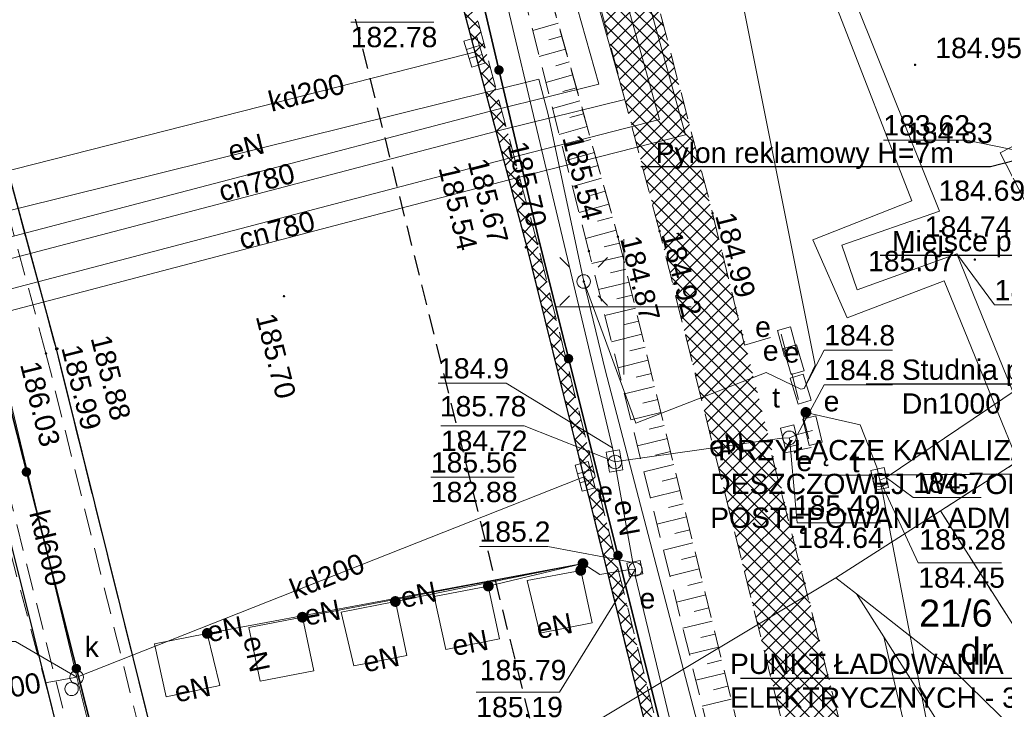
# Model space of a CAD drawing. Extents: x 8014 to 6635291, y -5609 to 5765892.
# Tile 14 of 158: x 6601078 to 6601114, y 5731785 to 5731811. Entities that reach past the tile are written whole.
import ezdxf
from ezdxf import colors
from ezdxf.entities.mleader import LeaderData, LeaderLine
from ezdxf.enums import TextEntityAlignment as Align
from ezdxf.math import Vec2, Vec3

# ---------------------------------------------------------------- set-up
doc = ezdxf.new("R2010")
doc.units = 0
for name, pattern in [('DASHED', [0.75, 0.5, -0.25]), ('PRZER1-1', [1, 0.5, -0.5]), ('PRZER2-1', [1.5, 1, -0.5]), ('PRZER3-1', [2, 1.5, -0.5])]:
    doc.linetypes.add(name, pattern=pattern)
doc.layers.get('0').update_dxf_attribs({"linetype": 'CONTINUOUS'})
doc.layers.add('A-SZRAF- DROGI', color=130, linetype='CONTINUOUS')
doc.layers.add('a_zieleń', color=80, linetype='CONTINUOUS')
for name, color, linetype, lineweight in [('a_krawężnik', 7, 'CONTINUOUS', 30), ('GESDZI', 7, 'CONTINUOUS', 18), ('GESDZI_O', 7, 'CONTINUOUS', 18), ('GSLKOG', 7, 'CONTINUOUS', 35), ('GSLKRW', 7, 'CONTINUOUS', 25), ('GSPWPS', 7, 'CONTINUOUS', 13), ('GSPWPS_O', 7, 'CONTINUOUS', 13), ('GSSINN', 7, 'CONTINUOUS', 18), ('GSSKOA', 7, 'CONTINUOUS', 18), ('GSSKOD', 7, 'CONTINUOUS', 18), ('GSSZSN', 7, 'CONTINUOUS', 18), ('GUPELA', 7, 'CONTINUOUS', 18), ('GUPIKP', 7, 'CONTINUOUS', 18), ('GUPIWZ', 7, 'CONTINUOUS', 18), ('GUPIWZ_O', 7, 'CONTINUOUS', 18), ('GUPPRZ_O', 7, 'CONTINUOUS', 18), ('GUSIKP', 7, 'CONTINUOUS', 18), ('IS_PZT_opisy', 7, 'CONTINUOUS', 0), ('OPIS', 7, 'CONTINUOUS', 0), ('Ramka sekcyjna', 7, 'CONTINUOUS', 18)]:
    doc.layers.add(name, color=color, linetype=linetype, lineweight=lineweight)
for name, color, linetype, lineweight, true_color in [('GESUZY', 7, 'CONTINUOUS', 18, 0x008000), ('GESUZY_O', 7, 'CONTINUOUS', 18, 0x008000), ('GOSRBG', 4, 'CONTINUOUS', 35, 0x00ffff), ('GULCPR', 7, 'CONTINUOUS', 18, 0xd200d2), ('GULCPR_O', 7, 'CONTINUOUS', 18, 0xd200d2), ('GULEPR', 1, 'CONTINUOUS', 18, 0xff0000), ('GULEPR_O', 1, 'CONTINUOUS', 18, 0xff0000), ('GULKPR', 7, 'CONTINUOUS', 18, 0x803300), ('GULKPR_O', 7, 'CONTINUOUS', 18, 0x803300), ('GULTPR', 7, 'CONTINUOUS', 18, 0xff9100), ('GUPESE', 1, 'CONTINUOUS', 18, 0xff0000), ('GUPESE_O', 1, 'CONTINUOUS', 18, 0xff0000), ('GUPEUT', 1, 'CONTINUOUS', 18, 0xff0000), ('GUPKKS', 7, 'CONTINUOUS', 18, 0x803300), ('GUPKSD', 7, 'CONTINUOUS', 18, 0x803300), ('GUPTUT', 7, 'CONTINUOUS', 18, 0xff9100), ('GUPTUT_O', 7, 'CONTINUOUS', 18, 0xff9100), ('SUKP_O', 7, 'CONTINUOUS', 18, 0x803300)]:
    doc.layers.add(name, color=color, linetype=linetype, lineweight=lineweight, true_color=true_color)
doc.styles.add('Arial', font='arial.ttf')

# ---------------------------------------------------------------- blocks, each defined once
blk = doc.blocks.new('D_GUPKSD1_1')
at = {"color": 0}
blk.add_lwpolyline([(0, 0.25), (0.064705, 0.241481), (0.125, 0.216506), (0.176777, 0.176777), (0.216506, 0.125), (0.241481, 0.064705), (0.25, 0), (0.241481, -0.064705), (0.216506, -0.125), (0.176777, -0.176777), (0.125, -0.216506), (0.064705, -0.241481), (0, -0.25), (-0.064705, -0.241481), (-0.125, -0.216506), (-0.176777, -0.176777), (-0.216506, -0.125), (-0.241481, -0.064705), (-0.25, 0), (-0.241481, 0.064705), (-0.216506, 0.125), (-0.176777, 0.176777), (-0.125, 0.216506), (-0.064705, 0.241481)], close=True, dxfattribs=at)
blk = doc.blocks.new('D_GUPIWZ1_1')
at = {"color": 0}
blk.add_lwpolyline([(0, 0.25), (0.064705, 0.241481), (0.125, 0.216506), (0.176777, 0.176777), (0.216506, 0.125), (0.241481, 0.064705), (0.25, 0), (0.241481, -0.064705), (0.216506, -0.125), (0.176777, -0.176777), (0.125, -0.216506), (0.064705, -0.241481), (0, -0.25), (-0.064705, -0.241481), (-0.125, -0.216506), (-0.176777, -0.176777), (-0.216506, -0.125), (-0.241481, -0.064705), (-0.25, 0), (-0.241481, 0.064705), (-0.216506, 0.125), (-0.176777, 0.176777), (-0.125, 0.216506), (-0.064705, 0.241481)], close=True, dxfattribs=at)
blk = doc.blocks.new('D_GUPKKS1')
at = {"color": 0}
blk.add_lwpolyline([(0.5, -0.25), (-0.5, -0.25), (-0.5, 0.25), (0.5, 0.25)], close=True, dxfattribs=at)
for points in [[(-0.175, -0.25), (-0.175, 0.25)], [(0.175, -0.25), (0.175, 0.25)]]:
    blk.add_lwpolyline(points, dxfattribs=at)
blk = doc.blocks.new('D_GUPESE1')
at = {"color": 0}
blk.add_lwpolyline([(-0.5, -0.25), (-0.5, 0.25), (0.5, 0.25), (0.5, -0.25)], close=True, dxfattribs=at)
blk = doc.blocks.new('D_GUPIWZ1_3')
at = {"color": 0}
blk.add_lwpolyline([(0.375, -0.25), (-0.375, -0.25), (-0.375, 0.25), (0.375, 0.25)], close=True, dxfattribs=at)
blk = doc.blocks.new('D_GUPIWZ1_2')
at = {"color": 0}
blk.add_lwpolyline([(-0.25, -0.25), (0.25, -0.25), (0.25, 0.25), (-0.25, 0.25)], close=True, dxfattribs=at)
blk = doc.blocks.new('D_GUPEUT1')
blk.add_hatch(color=0).paths.add_polyline_path([(-0.2, 0), (-0.193185, -0.051764), (-0.173205, -0.1), (-0.141421, -0.141421), (-0.1, -0.173205), (-0.051764, -0.193185), (0, -0.2), (0.051764, -0.193185), (0.1, -0.173205), (0.141421, -0.141421), (0.173205, -0.1), (0.193185, -0.051764), (0.2, 0), (0.193185, 0.051764), (0.173205, 0.1), (0.141421, 0.141421), (0.1, 0.173205), (0.051764, 0.193185), (0, 0.2), (-0.051764, 0.193185), (-0.1, 0.173205), (-0.141421, 0.141421), (-0.173205, 0.1), (-0.193185, 0.051764)])
blk = doc.blocks.new('D_GUPIKP1_1')
at = {"color": 0}
blk.add_lwpolyline([(0, 0.25), (0.064705, 0.241481), (0.125, 0.216506), (0.176777, 0.176777), (0.216506, 0.125), (0.241481, 0.064705), (0.25, 0), (0.241481, -0.064705), (0.216506, -0.125), (0.176777, -0.176777), (0.125, -0.216506), (0.064705, -0.241481), (0, -0.25), (-0.064705, -0.241481), (-0.125, -0.216506), (-0.176777, -0.176777), (-0.216506, -0.125), (-0.241481, -0.064705), (-0.25, 0), (-0.241481, 0.064705), (-0.216506, 0.125), (-0.176777, 0.176777), (-0.125, 0.216506), (-0.064705, 0.241481)], close=True, dxfattribs=at)
blk = doc.blocks.new('D_GSPWPS1')
blk.add_hatch(color=0).paths.add_polyline_path([(-0.045, 0), (-0.043467, -0.011647), (-0.038971, -0.0225), (-0.03182, -0.03182), (-0.0225, -0.038971), (-0.011647, -0.043467), (0, -0.045), (0.011647, -0.043467), (0.0225, -0.038971), (0.03182, -0.03182), (0.038971, -0.0225), (0.043467, -0.011647), (0.045, 0), (0.043467, 0.011647), (0.038971, 0.0225), (0.03182, 0.03182), (0.0225, 0.038971), (0.011647, 0.043467), (0, 0.045), (-0.011647, 0.043467), (-0.0225, 0.038971), (-0.03182, 0.03182), (-0.038971, 0.0225), (-0.043467, 0.011647)])
blk = doc.blocks.new('D_GUPTUT1')
blk.add_hatch(color=0).paths.add_polyline_path([(-0.2, 0), (-0.193185, -0.051764), (-0.173205, -0.1), (-0.141421, -0.141421), (-0.1, -0.173205), (-0.051764, -0.193185), (0, -0.2), (0.051764, -0.193185), (0.1, -0.173205), (0.141421, -0.141421), (0.173205, -0.1), (0.193185, -0.051764), (0.2, 0), (0.193185, 0.051764), (0.173205, 0.1), (0.141421, 0.141421), (0.1, 0.173205), (0.051764, 0.193185), (0, 0.2), (-0.051764, 0.193185), (-0.1, 0.173205), (-0.141421, 0.141421), (-0.173205, 0.1), (-0.193185, 0.051764)])
blk = doc.blocks.new('D_KOLO')
blk.add_hatch(color=0).paths.add_polyline_path([(-0.175, 0), (-0.169037, -0.045293), (-0.151554, -0.0875), (-0.123744, -0.123744), (-0.0875, -0.151554), (-0.045293, -0.169037), (0, -0.175), (0.045293, -0.169037), (0.0875, -0.151554), (0.123744, -0.123744), (0.151554, -0.0875), (0.169037, -0.045293), (0.175, 0), (0.169037, 0.045293), (0.151554, 0.0875), (0.123744, 0.123744), (0.0875, 0.151554), (0.045293, 0.169037), (0, 0.175), (-0.045293, 0.169037), (-0.0875, 0.151554), (-0.123744, 0.123744), (-0.151554, 0.0875), (-0.169037, 0.045293)])
blk = doc.blocks.new('D_GUPELA2')
blk.add_hatch(color=0).paths.add_polyline_path([(-0.001087, 0.044987), (0.011881, 0.043403), (0.021281, 0.03965), (0.030065, 0.033482), (0.038133, 0.023893), (0.043117, 0.012881), (0.044986, 0.001113), (0.044323, -0.007777), (0.040557, -0.019497), (0.033417, -0.030138), (0.024849, -0.037517), (0.013788, -0.042836), (0.002013, -0.044955), (-0.00982, -0.043916), (-0.020466, -0.040077), (-0.029541, -0.033946), (-0.036867, -0.025804), (-0.04187, -0.01649), (-0.04461, -0.005909), (-0.044532, 0.006476), (-0.041285, 0.017903), (-0.034764, 0.028574), (-0.024479, 0.03776), (-0.013449, 0.042943)])
at = {"color": 0}
for points in [[(-0.883883, 0.883883), (-0.53033, 0.53033)], [(0.883883, 0.883883), (0.53033, 0.53033)], [(-0.883883, -0.883883), (-0.53033, -0.53033)], [(0.883883, -0.883883), (0.53033, -0.53033)]]:
    blk.add_lwpolyline(points, dxfattribs=at)
blk = doc.blocks.new('D_GUPELA1')
at = {"color": 0}
blk.add_lwpolyline([(0, 0.25), (0.064705, 0.241481), (0.125, 0.216506), (0.176777, 0.176777), (0.216506, 0.125), (0.241481, 0.064705), (0.25, 0), (0.241481, -0.064705), (0.216506, -0.125), (0.176777, -0.176777), (0.125, -0.216506), (0.064705, -0.241481), (0, -0.25), (-0.064705, -0.241481), (-0.125, -0.216506), (-0.176777, -0.176777), (-0.216506, -0.125), (-0.241481, -0.064705), (-0.25, 0), (-0.241481, 0.064705), (-0.216506, 0.125), (-0.176777, 0.176777), (-0.125, 0.216506), (-0.064705, 0.241481)], close=True, dxfattribs=at)
blk = doc.blocks.new('_None')

msp = doc.modelspace()

# ---------------------------------------------------------------- hatches: boundary and pattern name
at = {"layer": 'A-SZRAF- DROGI', "linetype": 'ByBlock', "lineweight": 0}
h = msp.add_hatch(dxfattribs=at)
h.set_pattern_fill('ANSI37', color=253, scale=3, style=0)
h.set_pattern_definition([(45, (3365827.47042, 2822255.7523), (-0.265165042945, 0.265165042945), []), (135, (3365827.47042, 2822255.7523), (-0.265165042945, -0.265165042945), [])])
h.paths.add_polyline_path([(6601164.801, 5731825.446), (6601168.791, 5731826.948), (6601168.821, 5731824.474), (6601166.454, 5731823.503)])
edge = h.paths.add_edge_path()
edge.add_line((6601172.476, 5731825.895), (6601172.411, 5731828.026))
edge.add_line((6601172.411, 5731828.026), (6601173.992, 5731828.189))
edge.add_arc((6601186.035, 5732243.68), 415.666, 268.33976, 269.91165)
edge.add_line((6601185.394, 5731828.015), (6601205.043, 5731828.193))
edge.add_line((6601205.043, 5731828.193), (6601225.232, 5731828.343))
edge.add_line((6601225.232, 5731828.343), (6601245.168, 5731828.586))
edge.add_line((6601245.168, 5731828.586), (6601245.543, 5731828.59))
edge.add_line((6601245.543, 5731828.59), (6601246.884, 5731826.594))
edge.add_line((6601246.884, 5731826.594), (6601221.79, 5731826.309))
edge.add_line((6601221.79, 5731826.309), (6601205.136, 5731826.031))
edge.add_line((6601205.136, 5731826.031), (6601185.273, 5731825.848))
edge.add_line((6601185.273, 5731825.848), (6601173.834, 5731826.053))
edge.add_line((6601173.834, 5731826.053), (6601172.476, 5731825.895))
edge = h.paths.add_edge_path()
edge.add_line((6601111.994, 5731733.86), (6601109.203, 5731750.836))
edge.add_line((6601109.203, 5731750.836), (6601106.88, 5731760.994))
edge.add_line((6601106.88, 5731760.994), (6601102.557, 5731779.174))
edge.add_line((6601102.557, 5731779.174), (6601096.809, 5731802.335))
edge.add_line((6601096.809, 5731802.335), (6601093.394, 5731815.076))
edge.add_arc((6601112.891, 5731821.407), 20.499, 186.6456, 197.9903, ccw=False)
edge.add_arc((6601104.1, 5731821.197), 11.772, 157.0931, 190.5857, ccw=False)
edge.add_line((6601093.257, 5731825.779), (6601095.519, 5731824.743))
edge.add_line((6601095.519, 5731824.743), (6601101.325, 5731802.801))
edge.add_line((6601101.325, 5731802.801), (6601106.886, 5731780.522))
edge.add_line((6601106.886, 5731780.522), (6601111.376, 5731762.136))
edge.add_line((6601111.376, 5731762.136), (6601116.585, 5731733.745))
edge.add_line((6601116.585, 5731733.745), (6601117.929, 5731724.497))
edge.add_line((6601117.929, 5731724.497), (6601120.175, 5731712.999))
edge.add_line((6601120.175, 5731712.999), (6601122.074, 5731714.127))
edge.add_line((6601122.074, 5731714.127), (6601119.954, 5731724.963))
edge.add_line((6601119.954, 5731724.963), (6601118.634, 5731734.045))
edge.add_line((6601118.634, 5731734.045), (6601113.329, 5731762.836))
edge.add_line((6601113.329, 5731762.836), (6601108.915, 5731781.012))
edge.add_line((6601108.915, 5731781.012), (6601103.286, 5731803.464))
edge.add_line((6601103.286, 5731803.464), (6601098.333, 5731822.44))
edge.add_line((6601098.333, 5731822.44), (6601100.26, 5731826.8))
edge.add_line((6601100.26, 5731826.8), (6601104.18, 5731826.61))
edge.add_line((6601104.18, 5731826.61), (6601124.59, 5731825.705))
edge.add_arc((6601125.61, 5731847.683), 22.002, 254.8648, 267.342, ccw=False)
edge.add_line((6601119.866, 5731826.445), (6601114.202, 5731827.977))
edge.add_arc((6601110.334, 5731814.504), 14.017, 73.981, 84.7293)
edge.add_line((6601111.621, 5731828.462), (6601104.31, 5731828.801))
edge.add_line((6601104.31, 5731828.801), (6601098.736, 5731829.044))
edge.add_arc((6601099.468, 5731836.321), 7.313, 237.4214, 264.2566, ccw=False)
edge.add_line((6601095.53, 5731830.158), (6601092.874, 5731826.011))
edge.add_arc((6601101.918, 5731821.944), 9.917, 155.786, 175.0174)
edge.add_arc((6601112.86, 5731821.402), 20.868, 176.144, 198.0523)
edge.add_line((6601093.019, 5731814.935), (6601096.416, 5731802.213))
edge.add_line((6601096.416, 5731802.213), (6601102.139, 5731779.125))
edge.add_line((6601102.139, 5731779.125), (6601106.492, 5731760.912))
edge.add_line((6601106.492, 5731760.912), (6601108.825, 5731750.719))
edge.add_line((6601108.825, 5731750.719), (6601111.607, 5731733.785))
edge.add_line((6601111.607, 5731733.785), (6601115.11, 5731713.014))
edge.add_line((6601115.11, 5731713.014), (6601115.783, 5731710.389))
edge.add_line((6601115.783, 5731710.389), (6601116.123, 5731710.591))
edge.add_line((6601116.123, 5731710.591), (6601115.488, 5731713.094))
edge.add_line((6601115.488, 5731713.094), (6601113.741, 5731723.477))
edge.add_line((6601113.741, 5731723.477), (6601111.994, 5731733.86))
at = {"layer": 'a_zieleń', "transparency": 33554687}
h = msp.add_hatch(dxfattribs=at)
h.set_pattern_fill('ANSI31', color=256, scale=2, angle=0.5416)
h.set_pattern_definition([(45.54155787, (6600987.53512, 5732094.77134), (-0.1784396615, 0.175097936), [])])
edge = h.paths.add_edge_path()
edge.add_line((6601184.523, 5731785.715), (6601184.767, 5731785.473))
edge.add_line((6601184.767, 5731785.473), (6601208.79, 5731802.27))
edge.add_line((6601208.79, 5731802.27), (6601211.05, 5731814.48))
edge.add_line((6601211.05, 5731814.48), (6601142.151, 5731813.823))
edge.add_arc((6601143.698, 5731819.102), 5.501, 253.6603, 270.5475)
edge.add_line((6601143.751, 5731813.601), (6601191.034, 5731814.053))
edge.add_arc((6601191.122, 5731812.113), 1.942, 359.8374, 92.594, ccw=False)
edge.add_line((6601193.063, 5731812.108), (6601193.074, 5731811.004))
edge.add_line((6601193.074, 5731811.004), (6601197.383, 5731811.045))
edge.add_line((6601197.383, 5731811.045), (6601197.425, 5731806.621))
edge.add_line((6601197.425, 5731806.621), (6601199.732, 5731806.642))
edge.add_line((6601199.732, 5731806.642), (6601199.803, 5731799.171))
edge.add_line((6601199.803, 5731799.171), (6601197.516, 5731797.165))
edge.add_line((6601197.516, 5731797.165), (6601194.216, 5731797.133))
edge.add_line((6601194.216, 5731797.133), (6601194.251, 5731793.47))
edge.add_arc((6601191.538, 5731793.658), 2.72, 281.0894, 356.0358, ccw=False)
edge.add_line((6601192.061, 5731790.989), (6601185.152, 5731786.156))
edge.add_arc((71774552.687, -87417922.681), 113685689.918, 124.97904394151, 124.97904432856)
h.paths.add_polyline_path([(6601204.906, 5731809.178), (6601202.577, 5731808.579), (6601203.741, 5731808.879)], flags=16)

# ---------------------------------------------------------------- linework, layer by layer
at = {"layer": 'a_krawężnik', "color": 0, "linetype": 'DASHED', "ltscale": 1.5}
msp.add_lwpolyline([(6601112.584, 5731720.399), (6601086.501, 5731824.98)], dxfattribs=at)
at = {"layer": 'GESDZI', "color": 8, "linetype": 'Continuous', "lineweight": 18, "elevation": 10.22}
msp.add_lwpolyline([(6601064.927, 5731837.3), (6601101.48, 5731835.75), (6601104.43, 5731835.62), (6601108.55, 5731829.74), (6601113, 5731823.37), (6601115.84, 5731819.32), (6601119.83, 5731813.61), (6601127.53, 5731802.6), (6601111.72, 5731792.46), (6601107.85, 5731789.98), (6601099.14, 5731784.77), (6601088.45, 5731778.16), (6601081.813, 5731774.049)], dxfattribs=at)
for points in [[(6601140.46, 5731754.47), (6601135.59, 5731757.91), (6601122.2, 5731776.01), (6601111.72, 5731792.46), (6601127.53, 5731802.6), (6601154.4, 5731764.22)], [(6601107.85, 5731789.98), (6601111.72, 5731792.46), (6601122.2, 5731776.01), (6601120.06, 5731778.9), (6601112.21, 5731786.56), (6601108.61, 5731789.39)], [(6601113.06, 5731773), (6601108.78, 5731777.49), (6601099.14, 5731784.77), (6601107.85, 5731789.98), (6601108.61, 5731789.39), (6601109.62, 5731787.8)], [(6601120.06, 5731778.9), (6601122.2, 5731776.01), (6601137.31, 5731752.26), (6601133.79, 5731749.79), (6601109.62, 5731787.8), (6601108.61, 5731789.39), (6601112.21, 5731786.56)], [(6601132.58, 5731748.95), (6601116.48, 5731769.41), (6601113.06, 5731773), (6601109.62, 5731787.8), (6601133.79, 5731749.79)]]:
    msp.add_lwpolyline(points, close=True, dxfattribs=at)
at = {"layer": 'GESUZY', "color": 8, "linetype": 'PRZER1-1', "lineweight": 18, "elevation": 10.08}
for points in [[(6601127.53, 5731802.6), (6601111.72, 5731792.46), (6601122.2, 5731776.01), (6601137.31, 5731752.26), (6601140.46, 5731754.47), (6601154.4, 5731764.22), (6601208.79, 5731802.27), (6601211.05, 5731814.48), (6601119.83, 5731813.61)], [(6601154.4, 5731764.22), (6601140.46, 5731754.47), (6601137.31, 5731752.26), (6601122.2, 5731776.01), (6601111.72, 5731792.46), (6601127.53, 5731802.6)]]:
    msp.add_lwpolyline(points, close=True, dxfattribs=at)
at = {"layer": 'GOSRBG', "color": 8, "linetype": 'PRZER2-1', "lineweight": 18, "elevation": 10.04}
msp.add_lwpolyline([(6601299.084, 5731734.247), (6601325.67, 5731736.853), (6601330.011, 5731849.566), (6601060.655, 5731853.302), (6601096.398, 5731719.42), (6601107.997, 5731690.995)], close=True, dxfattribs=at)
at = {"layer": 'GSLKOG', "color": 8, "linetype": 'Continuous', "lineweight": 35, "elevation": 10.18}
for points in [[(6601070.991, 5731820.276), (6601076.855, 5731798.011), (6601082.638, 5731775.249), (6601087.186, 5731756.972), (6601094.599, 5731729.227), (6601103.004, 5731705.233), (6601108.723, 5731691.159)], [(6601093.89, 5731815.126), (6601096.878, 5731802.386), (6601102.695, 5731779.243), (6601106.993, 5731761.035), (6601109.26, 5731750.894), (6601112.087, 5731733.879), (6601114.981, 5731719.163), (6601117.632, 5731710.491), (6601122.623, 5731696.121), (6601123.256, 5731694.449)]]:
    msp.add_lwpolyline(points, dxfattribs=at)
at = {"layer": 'GSLKRW', "color": 8, "linetype": 'Continuous', "lineweight": 25, "elevation": 10.18}
for points in [[(6601078.991, 5731784.621), (6601075.721, 5731797.681), (6601068.865, 5731822.676), (6601068.666, 5731823.43), (6601066.819, 5731830.186, -0.094262), (6601066.573, 5731832.979), (6601066.795, 5731835.349, -0.220759), (6601067.476, 5731836.097, -0.495048), (6601068.611, 5731835.494), (6601069.708, 5731832.019), (6601070.002, 5731831.054), (6601071.971, 5731824.327), (6601072.226, 5731823.381), (6601078.996, 5731798.445), (6601084.692, 5731775.585), (6601089.064, 5731757.171), (6601097.767, 5731730.148), (6601105.781, 5731706.258), (6601110.17, 5731692.516), (6601110.512, 5731691.564)], [(6601163.688, 5731830.576), (6601144.991, 5731830.954), (6601138.955, 5731831.329), (6601135.625, 5731831.867), (6601124.29, 5731833.877), (6601114.794, 5731835.466, 0.145569), (6601100.298, 5731834.204, 0.059681), (6601096.742, 5731831.841), (6601095.53, 5731830.158), (6601092.874, 5731826.011, 0.08411), (6601092.039, 5731822.805, 0.095885), (6601093.019, 5731814.935), (6601096.416, 5731802.213), (6601102.139, 5731779.125), (6601106.492, 5731760.912), (6601108.825, 5731750.719), (6601111.607, 5731733.785)]]:
    msp.add_lwpolyline(points, format="xyb", dxfattribs=at)
at = {"layer": 'GSSINN', "color": 8, "linetype": 'PRZER2-1', "lineweight": 18, "elevation": 10.3}
for points in [[(6601078.991, 5731784.621), (6601075.721, 5731797.681), (6601068.865, 5731822.676), (6601068.666, 5731823.43), (6601067.353, 5731828.232), (6601067.498, 5731828.273), (6601070.411, 5731829.096), (6601070.563, 5731829.139), (6601071.971, 5731824.327), (6601072.226, 5731823.381), (6601078.996, 5731798.445), (6601084.692, 5731775.585), (6601089.064, 5731757.171), (6601097.767, 5731730.148), (6601105.781, 5731706.258), (6601110.17, 5731692.516), (6601110.512, 5731691.564)], [(6601109.771, 5731691.397), (6601109.431, 5731692.286), (6601104.218, 5731705.77), (6601105.343, 5731706.143), (6601097.408, 5731729.946), (6601088.67, 5731757.041), (6601084.273, 5731775.549), (6601078.624, 5731798.28), (6601071.582, 5731824.308), (6601069.009, 5731823.509), (6601076.078, 5731797.779), (6601081.806, 5731774.975), (6601086.035, 5731758.238)]]:
    msp.add_lwpolyline(points, dxfattribs=at)
for points in [[(6601092.874, 5731826.011, 0.08411), (6601092.039, 5731822.805, 0.095885), (6601093.019, 5731814.935), (6601096.416, 5731802.213), (6601102.139, 5731779.125), (6601106.492, 5731760.912), (6601108.825, 5731750.719), (6601111.607, 5731733.785), (6601115.11, 5731713.014), (6601116.018, 5731709.472), (6601120.628, 5731695.374), (6601121.147, 5731693.972)], [(6601121.512, 5731694.054), (6601120.965, 5731695.515), (6601116.391, 5731709.532), (6601115.488, 5731713.094), (6601111.994, 5731733.86), (6601109.203, 5731750.836), (6601106.88, 5731760.994), (6601102.557, 5731779.174), (6601096.809, 5731802.335), (6601093.394, 5731815.076, -0.049541), (6601092.529, 5731819.035, -0.147188), (6601093.257, 5731825.779)]]:
    msp.add_lwpolyline(points, format="xyb", dxfattribs=at)
at = {"layer": 'GSSKOA', "color": 8, "linetype": 'PRZER3-1', "lineweight": 18, "elevation": 10.18}
msp.add_lwpolyline([(6601078.991, 5731784.621), (6601075.721, 5731797.681), (6601068.865, 5731822.676), (6601068.666, 5731823.43), (6601066.819, 5731830.186, -0.094262), (6601066.573, 5731832.979), (6601066.795, 5731835.349, -0.220759), (6601067.476, 5731836.097, -0.495048), (6601068.611, 5731835.494), (6601069.708, 5731832.019), (6601070.002, 5731831.054), (6601071.971, 5731824.327), (6601072.226, 5731823.381), (6601078.996, 5731798.445), (6601084.692, 5731775.585), (6601089.064, 5731757.171), (6601097.767, 5731730.148), (6601105.781, 5731706.258), (6601110.17, 5731692.516), (6601110.512, 5731691.564)], format="xyb", dxfattribs=at)
msp.add_lwpolyline([(6601093.019, 5731814.935), (6601096.416, 5731802.213), (6601102.139, 5731779.125), (6601106.492, 5731760.912), (6601108.825, 5731750.719), (6601111.607, 5731733.785), (6601115.11, 5731713.014), (6601116.018, 5731709.472), (6601120.628, 5731695.374), (6601121.147, 5731693.972)], dxfattribs=at)
at = {"layer": 'GSSKOD', "color": 8, "linetype": 'PRZER2-1', "lineweight": 18, "elevation": 10.18}
msp.add_lwpolyline([(6601095.53, 5731830.158, 0.117629), (6601098.736, 5731829.044), (6601104.31, 5731828.801), (6601124.732, 5731827.854, -0.030836), (6601130.648, 5731827.54, -0.042728), (6601137.917, 5731825.976, 0.06379), (6601144.262, 5731824.822), (6601124.59, 5731825.705), (6601104.18, 5731826.61), (6601100.26, 5731826.8), (6601098.333, 5731822.44), (6601103.286, 5731803.464), (6601104.47, 5731798.59), (6601105.83, 5731798.99), (6601106.94, 5731794.8), (6601105.48, 5731794.52), (6601108.915, 5731781.012), (6601113.329, 5731762.836), (6601118.634, 5731734.045), (6601119.954, 5731724.963), (6601122.415, 5731712.383), (6601127.52, 5731695.613), (6601127.584, 5731695.429)], format="xyb", dxfattribs=at)
msp.add_lwpolyline([(6601125.584, 5731694.976), (6601125.542, 5731695.099), (6601120.37, 5731711.998), (6601117.929, 5731724.497), (6601116.585, 5731733.745), (6601111.376, 5731762.136), (6601106.886, 5731780.522), (6601101.325, 5731802.801), (6601095.519, 5731824.743), (6601093.257, 5731825.779)], dxfattribs=at)
at = {"layer": 'GSSZSN', "color": 8, "linetype": 'PRZER2-1', "lineweight": 18, "elevation": 10.06}
for points in [[(6601095.216, 5731818.95), (6601096.439, 5731814.538), (6601099.786, 5731802.596), (6601105.288, 5731780.146), (6601109.709, 5731761.799), (6601115.139, 5731733.574), (6601119.429, 5731711.358), (6601125.048, 5731694.995), (6601125.091, 5731694.864)], [(6601124.346, 5731694.696), (6601124.28, 5731694.895), (6601118.713, 5731710.987), (6601114.221, 5731733.454), (6601108.79, 5731761.541), (6601104.256, 5731779.833), (6601098.711, 5731802.063), (6601095.583, 5731814.334), (6601095.216, 5731818.95), (6601099.786, 5731802.596), (6601105.288, 5731780.146), (6601109.709, 5731761.799), (6601115.139, 5731733.574), (6601119.429, 5731711.358), (6601125.048, 5731694.995), (6601125.091, 5731694.864)]]:
    msp.add_lwpolyline(points, dxfattribs=at)
at = {"layer": 'GSSZSN', "color": 8, "linetype": 'Continuous', "lineweight": 18, "elevation": 10.06}
for points in [[(6601097.58, 5731810.489), (6601096.631, 5731810.223)], [(6601097.714, 5731810.011), (6601097.234, 5731809.877)], [(6601097.848, 5731809.533), (6601096.876, 5731809.261)], [(6601097.981, 5731809.055), (6601097.49, 5731808.918)], [(6601098.115, 5731808.577), (6601097.121, 5731808.3)], [(6601098.248, 5731808.099), (6601097.746, 5731807.959)], [(6601098.382, 5731807.622), (6601097.366, 5731807.338)], [(6601098.515, 5731807.144), (6601098.002, 5731807)], [(6601098.649, 5731806.666), (6601097.612, 5731806.376)], [(6601098.782, 5731806.188), (6601098.258, 5731806.042)], [(6601098.916, 5731805.71), (6601097.857, 5731805.414)], [(6601099.049, 5731805.232), (6601098.514, 5731805.083)], [(6601099.183, 5731804.755), (6601098.102, 5731804.452)], [(6601099.316, 5731804.277), (6601098.77, 5731804.124)], [(6601099.45, 5731803.799), (6601098.347, 5731803.491)], [(6601099.583, 5731803.321), (6601099.027, 5731803.165)], [(6601099.717, 5731802.843), (6601098.592, 5731802.529)], [(6601099.843, 5731802.363), (6601099.274, 5731802.224)], [(6601099.961, 5731801.881), (6601098.826, 5731801.603)], [(6601100.079, 5731801.4), (6601099.512, 5731801.261)], [(6601100.197, 5731800.918), (6601099.066, 5731800.64)], [(6601100.315, 5731800.436), (6601099.751, 5731800.297)], [(6601100.434, 5731799.954), (6601099.306, 5731799.678)], [(6601100.552, 5731799.472), (6601099.989, 5731799.334)], [(6601100.67, 5731798.99), (6601099.546, 5731798.715)], [(6601100.788, 5731798.508), (6601100.227, 5731798.371)], [(6601100.906, 5731798.026), (6601099.786, 5731797.752)], [(6601101.024, 5731797.545), (6601100.465, 5731797.408)], [(6601101.142, 5731797.063), (6601100.026, 5731796.789)], [(6601101.26, 5731796.581), (6601100.703, 5731796.444)], [(6601101.378, 5731796.099), (6601100.267, 5731795.826)], [(6601101.496, 5731795.617), (6601100.942, 5731795.481)], [(6601101.615, 5731795.135), (6601100.507, 5731794.864)], [(6601101.733, 5731794.653), (6601101.18, 5731794.518)], [(6601101.851, 5731794.171), (6601100.747, 5731793.901)], [(6601101.969, 5731793.689), (6601101.418, 5731793.554)], [(6601102.087, 5731793.208), (6601100.987, 5731792.938)], [(6601102.205, 5731792.726), (6601101.656, 5731792.591)], [(6601102.323, 5731792.244), (6601101.227, 5731791.975)], [(6601102.441, 5731791.762), (6601101.894, 5731791.628)], [(6601102.559, 5731791.28), (6601101.467, 5731791.012)], [(6601102.677, 5731790.798), (6601102.132, 5731790.665)], [(6601102.795, 5731790.316), (6601101.708, 5731790.05)], [(6601102.914, 5731789.834), (6601102.371, 5731789.701)], [(6601103.032, 5731789.352), (6601101.948, 5731789.087)], [(6601103.15, 5731788.871), (6601102.609, 5731788.738)], [(6601103.268, 5731788.389), (6601102.188, 5731788.124)], [(6601103.386, 5731787.907), (6601102.847, 5731787.775)], [(6601103.504, 5731787.425), (6601102.428, 5731787.161)], [(6601103.622, 5731786.943), (6601103.085, 5731786.811)], [(6601103.74, 5731786.461), (6601102.668, 5731786.198)], [(6601103.858, 5731785.979), (6601103.323, 5731785.848)], [(6601103.976, 5731785.497), (6601102.908, 5731785.236)]]:
    msp.add_lwpolyline(points, dxfattribs=at)
at = {"layer": 'GULCPR', "color": 8, "linetype": 'Continuous', "lineweight": 18, "elevation": 10.14}
for points in [[(6601108.356, 5731816.392), (6601105.275, 5731817.392), (6601100.656, 5731817.241), (6601096.836, 5731816.177), (6601099.077, 5731808.236), (6601095.303, 5731807.303), (6601074.397, 5731801.83)], [(6601108.115, 5731815.65), (6601105.165, 5731816.608), (6601100.775, 5731816.464), (6601097.799, 5731815.636), (6601100.046, 5731807.672), (6601095.496, 5731806.547), (6601074.598, 5731801.076)], [(6601074.877, 5731800.033), (6601095.757, 5731805.499), (6601101.326, 5731806.925), (6601099.094, 5731814.94), (6601102.325, 5731815.529), (6601105.164, 5731815.53), (6601108.126, 5731816.395)], [(6601075.078, 5731799.279), (6601095.952, 5731804.744), (6601102.291, 5731806.367), (6601100.074, 5731814.326), (6601102.396, 5731814.749), (6601105.276, 5731814.75), (6601108.345, 5731815.647)], [(6601107.91, 5731812.975), (6601107.91, 5731811), (6601110.655, 5731803.92), (6601106.991, 5731802.484), (6601108.27, 5731799.595), (6601111.861, 5731800.962), (6601121.156, 5731778.194), (6601130.433, 5731756.048), (6601137.405, 5731740.721), (6601142.04, 5731730.548), (6601145.64, 5731722.627), (6601127.483, 5731711.881), (6601136.292, 5731697.399)], [(6601137.103, 5731697.583), (6601128.568, 5731711.698), (6601146.681, 5731722.272), (6601142.749, 5731730.871), (6601138.115, 5731741.044), (6601131.153, 5731756.35), (6601121.875, 5731778.495), (6601112.321, 5731801.962), (6601108.636, 5731800.633), (6601108.073, 5731802.286), (6601111.687, 5731803.54), (6601108.69, 5731811), (6601108.69, 5731812.975), (6601107.91, 5731812.975)]]:
    msp.add_lwpolyline(points, dxfattribs=at)
at = {"layer": 'GULEPR', "color": 8, "linetype": 'Continuous', "lineweight": 18, "elevation": 10.14}
for points in [[(6601092.77, 5731823.28), (6601092.91, 5731822.85), (6601099.59, 5731794.79), (6601099.68, 5731794.27)], [(6601106.547, 5731796.961), (6601106.68, 5731796.99), (6601107.08, 5731797.85), (6601103.24, 5731817.08)], [(6601074.14, 5731802.791), (6601096.86, 5731808.42), (6601097.21, 5731807.11), (6601098.52, 5731800.94)], [(6601098.52, 5731800.94), (6601100.45, 5731795.7), (6601105.27, 5731797.57), (6601106.547, 5731796.961)], [(6601098.52, 5731800.94), (6601099.31, 5731797.68), (6601102.72, 5731784.65), (6601105.07, 5731774.12), (6601106.97, 5731767.05), (6601109.43, 5731757.68), (6601112.37, 5731742.44), (6601113.72, 5731732.62), (6601118.91, 5731709.62), (6601123.13, 5731699.01), (6601124.672, 5731694.769)], [(6601106.13, 5731795.16), (6601106.43, 5731795.28), (6601106.984, 5731795.426)], [(6601099.68, 5731794.27), (6601099.91, 5731794.31), (6601105.85, 5731795.15), (6601106.13, 5731795.16)], [(6601099.68, 5731794.27), (6601099.75, 5731793.83), (6601100.34, 5731790.55), (6601100.43, 5731790.3)], [(6601098.49, 5731790.51), (6601084.59, 5731787.93)], [(6601098.49, 5731790.51), (6601088.11, 5731788.53)], [(6601098.49, 5731790.51), (6601091.55, 5731789.11)], [(6601098.49, 5731790.51), (6601094.99, 5731789.68)], [(6601098.49, 5731790.51), (6601098.41, 5731790.26)], [(6601100.43, 5731790.3), (6601100.23, 5731790.29), (6601099.12, 5731790.11), (6601098.49, 5731790.51)], [(6601100.43, 5731790.3), (6601100.42, 5731790.07), (6601108.27, 5731757.5), (6601108.37, 5731757.23)]]:
    msp.add_lwpolyline(points, dxfattribs=at)
for points in [[(6601098.41, 5731790.26), (6601098.83, 5731788.32), (6601096.89, 5731787.94), (6601096.43, 5731789.89)], [(6601094.99, 5731789.68), (6601095.4, 5731787.73), (6601093.42, 5731787.34), (6601092.99, 5731789.3)], [(6601091.55, 5731789.11), (6601091.98, 5731787.12), (6601090.01, 5731786.73), (6601089.54, 5731788.71)], [(6601088.11, 5731788.53), (6601088.53, 5731786.55), (6601086.55, 5731786.16), (6601086.13, 5731788.15)], [(6601084.59, 5731787.93), (6601085.05, 5731786), (6601083.07, 5731785.59), (6601082.64, 5731787.55)]]:
    msp.add_lwpolyline(points, close=True, dxfattribs=at)
at = {"layer": 'GULKPR', "color": 8, "linetype": 'Continuous', "lineweight": 18, "elevation": 10.14}
for points in [[(6601094.47, 5731809.42), (6601094.227, 5731809.358), (6601075.36, 5731804.56)], [(6601075.36, 5731804.56), (6601079.76, 5731786.31), (6601084.31, 5731768.12), (6601088.32, 5731753.2), (6601092.46, 5731740.74), (6601096.97, 5731727.67), (6601099.41, 5731716.512)], [(6601098.576, 5731793.732), (6601098.342, 5731793.64), (6601079.76, 5731786.31)], [(6601078.596, 5731786.1), (6601079.76, 5731786.31)]]:
    msp.add_lwpolyline(points, dxfattribs=at)
at = {"layer": 'GULTPR', "color": 8, "linetype": 'Continuous', "lineweight": 18, "elevation": 10.14}
for points in [[(6601111.15, 5731821.94), (6601111.17, 5731821.47), (6601120.21, 5731800.99), (6601120.35, 5731800.77), (6601119.93, 5731800.58), (6601109.71, 5731793.7), (6601109.48, 5731793.6), (6601109.56, 5731793.21), (6601112.1, 5731780.04), (6601115.511, 5731762.976), (6601118.33, 5731747.41), (6601121.57, 5731731.74), (6601125.41, 5731712.13), (6601127.57, 5731700.87), (6601128.634, 5731695.666)], [(6601109.48, 5731793.6), (6601109.37, 5731794.08), (6601108.75, 5731795.64), (6601106.74, 5731796.1)]]:
    msp.add_lwpolyline(points, dxfattribs=at)
at = {"layer": 'GUPPRZ_O', "color": 8, "linetype": 'Continuous', "lineweight": 13, "elevation": 10.8, "flags": 128}
for points in [[(6601089.9, 5731810.523), (6601092.98, 5731810.523)], [(6601115.279, 5731805.639), (6601112.687, 5731806.166), (6601109.607, 5731806.166)], [(6601112.321, 5731801.962), (6601113.724, 5731800.076), (6601116.804, 5731800.076)], [(6601106.68, 5731796.99), (6601107.42, 5731798.407), (6601109.94, 5731798.407)], [(6601099.59, 5731794.79), (6601095.653, 5731797.182), (6601093.133, 5731797.182)], [(6601106.43, 5731795.28), (6601107.42, 5731797.122), (6601109.94, 5731797.122)], [(6601099.68, 5731794.27), (6601096.316, 5731795.6), (6601093.236, 5731795.6)], [(6601106.13, 5731795.16), (6601106.419, 5731792.013), (6601109.499, 5731792.013)], [(6601092.865, 5731793.705), (6601095.945, 5731793.705)], [(6601109.48, 5731793.6), (6601110.899, 5731790.538), (6601113.979, 5731790.538)], [(6601109.71, 5731793.7), (6601110.708, 5731792.953), (6601113.228, 5731792.953)], [(6601100.34, 5731790.55), (6601097.186, 5731791.145), (6601094.666, 5731791.145)], [(6601100.43, 5731790.3), (6601097.625, 5731785.759), (6601094.545, 5731785.759)], [(6601079.76, 5731786.31), (6601077.498, 5731787.627), (6601074.418, 5731787.627)]]:
    msp.add_lwpolyline(points, dxfattribs=at)
at = {"layer": 'GUSIKP', "color": 8, "linetype": 'Continuous', "lineweight": 18, "elevation": 10.14}
msp.add_lwpolyline([(6601115.536, 5731802.581), (6601117.837, 5731803.782), (6601116.617, 5731806.375), (6601116.349, 5731806.944), (6601113.932, 5731805.692)], close=True, dxfattribs=at)
at = {"layer": 'IS_PZT_opisy', "linetype": 'ByBlock', "lineweight": -2}
msp.add_line((6601107.181, 5731793.78), (6601125.475, 5731793.885), dxfattribs=at)
at = {"layer": 'Ramka sekcyjna', "color": 8, "linetype": 'Continuous', "lineweight": 18, "elevation": 100, "flags": 128}
for points in [[(6601100, 5731797.5), (6601100, 5731802.5)], [(6601102.5, 5731800), (6601097.5, 5731800)]]:
    msp.add_lwpolyline(points, dxfattribs=at)

# ---------------------------------------------------------------- block references
at = {"layer": 'GSLKOG', "color": 8, "linetype": 'Continuous', "lineweight": 35}
for p, rotation in [((6601095.384, 5731808.756, 10.18), 283.1994031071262), ((6601095.384, 5731808.756, 10.18), 283.1994031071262), ((6601097.958, 5731798.088, 10.18), 284.1090358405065), ((6601097.958, 5731798.088, 10.18), 284.1090358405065), ((6601077.9, 5731793.899, 10.18), 284.2551747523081), ((6601077.9, 5731793.899, 10.18), 284.2551747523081), ((6601099.787, 5731790.815, 10.18), 284.1090358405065), ((6601099.787, 5731790.815, 10.18), 284.1090358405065), ((6601079.747, 5731786.63, 10.18), 284.2551747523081), ((6601079.747, 5731786.63, 10.18), 284.2551747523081)]:
    msp.add_blockref('D_KOLO', p, dxfattribs=dict(at, rotation=rotation))
at = {"layer": 'GSPWPS', "color": 8, "linetype": 'Continuous', "lineweight": 13}
for p in [(6601110.78, 5731808.95, 10.08), (6601103.286, 5731803.464, 10.08), (6601099.786, 5731802.596, 10.08), (6601101.325, 5731802.801, 10.08), (6601096.374, 5731802.203, 10.08), (6601096.416, 5731802.213, 10.08), (6601096.809, 5731802.335, 10.08), (6601098.711, 5731802.063, 10.08), (6601112.99, 5731801.75, 10.08), (6601087.43, 5731800.394, 10.08), (6601078.624, 5731798.28, 10.08), (6601078.996, 5731798.445, 10.08), (6601079.051, 5731798.457, 10.08)]:
    msp.add_blockref('D_GSPWPS1', p, dxfattribs=at)
at = {"layer": 'GUPELA', "color": 8, "linetype": 'Continuous', "lineweight": 18}
for name, p in [('D_GUPELA2', (6601098.52, 5731800.94, 10.15)), ('D_GUPELA1', (6601098.52, 5731800.94, 10.16))]:
    msp.add_blockref(name, p, dxfattribs=at)
at = {"layer": 'GUPESE', "color": 8, "linetype": 'Continuous', "lineweight": 18}
for p, rotation in [((6601106.059, 5731798.713, 10.16), 284.6623236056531), ((6601106.293, 5731798.053, 10.16), 286.2320923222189), ((6601106.547, 5731796.961, 10.16), 286.6179706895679), ((6601106.984, 5731795.426, 10.16), 283.7224076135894)]:
    msp.add_blockref('D_GUPESE1', p, dxfattribs=dict(at, rotation=rotation))
at = {"layer": 'GUPEUT', "color": 8, "linetype": 'Continuous', "lineweight": 18}
for p in [(6601098.49, 5731790.51, 10.16), (6601098.41, 5731790.26, 10.16), (6601094.99, 5731789.68, 10.16), (6601091.55, 5731789.11, 10.16), (6601088.11, 5731788.53, 10.16), (6601084.59, 5731787.93, 10.16)]:
    msp.add_blockref('D_GUPEUT1', p, dxfattribs=at)
at = {"layer": 'GUPIKP', "color": 8, "linetype": 'Continuous', "lineweight": 18}
for p in [(6601106.13, 5731795.16, 10.16), (6601099.68, 5731794.27, 10.16), (6601109.48, 5731793.6, 10.16), (6601100.43, 5731790.3, 10.16)]:
    msp.add_blockref('D_GUPIKP1_1', p, dxfattribs=at)
at = {"layer": 'GUPIWZ', "color": 8, "linetype": 'Continuous', "lineweight": 18}
for name, p, rotation in [('D_GUPIWZ1_3', (6601106.134, 5731795.216, 10.18), 103.5497012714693), ('D_GUPIWZ1_3', (6601099.658, 5731794.307, 10.18), 279.4890427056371), ('D_GUPIWZ1_3', (6601109.47, 5731793.64, 10.18), 281.8070040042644), ('D_GUPIWZ1_2', (6601100.415, 5731790.33, 10.18), 11.21546112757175)]:
    msp.add_blockref(name, p, dxfattribs=dict(at, rotation=rotation))
msp.add_blockref('D_GUPIWZ1_1', (6601079.57, 5731785.88, 10.18), dxfattribs=at)
at = {"layer": 'GUPKKS', "color": 8, "linetype": 'Continuous', "lineweight": 18}
for p, rotation in [((6601094.47, 5731809.42, 10.16), 287.0333144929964), ((6601098.576, 5731793.732, 10.16), 285.2163339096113)]:
    msp.add_blockref('D_GUPKKS1', p, dxfattribs=dict(at, rotation=rotation))
at = {"layer": 'GUPKSD', "color": 8, "linetype": 'Continuous', "lineweight": 18}
msp.add_blockref('D_GUPKSD1_1', (6601079.76, 5731786.31, 10.16), dxfattribs=at)
at = {"layer": 'GUPTUT', "color": 8, "linetype": 'Continuous', "lineweight": 18, "rotation": 285.0399920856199}
msp.add_blockref('D_GUPTUT1', (6601106.74, 5731796.1, 10.16), dxfattribs=at)

# ---------------------------------------------------------------- texts
at = {"layer": 'GESDZI_O', "color": 8, "linetype": 'Continuous', "lineweight": 0, "style": 'Arial'}
msp.add_text('21/6', height=1, dxfattribs=at).set_placement((6601112.288, 5731788.179, 10.8), align=Align.CENTER)
at = {"layer": 'GESUZY_O', "color": 8, "linetype": 'Continuous', "lineweight": 0, "style": 'Arial'}
msp.add_text('dr', height=1, dxfattribs=at).set_placement((6601113.062, 5731786.774, 10.8), align=Align.CENTER)
at = {"layer": 'GSPWPS_O', "color": 8, "linetype": 'Continuous', "lineweight": 0, "style": 'Arial'}
for s, p in [('184.95', (6601111.53, 5731809.2, 10.8)), ('185.07', (6601109.039, 5731801.32, 10.8))]:
    msp.add_text(s, height=0.75, dxfattribs=at).set_placement(p)
for s, rotation, p in [('185.54', 284.0969, (6601097.722, 5731806.254, 10.8)), ('185.70', 283.6134, (6601095.692, 5731806.01, 10.8)), ('185.54', 283.107, (6601093.143, 5731805.146, 10.8)), ('185.67', 284.3555, (6601094.223, 5731805.376, 10.8)), ('184.99', 284.262, (6601103.379, 5731803.379, 10.8)), ('184.87', 283.8594, (6601099.864, 5731802.522, 10.8)), ('184.92', 284.1549, (6601101.392, 5731802.69, 10.8)), ('185.88', 284.0576, (6601080.271, 5731798.853, 10.8)), ('185.99', 284.0576, (6601079.185, 5731798.491, 10.8)), ('186.03', 284.0576, (6601077.658, 5731797.88, 10.8))]:
    msp.add_text(s, height=0.75, rotation=rotation, dxfattribs=at).set_placement(p)
msp.add_text('185.70', height=0.75, rotation=284.0576, dxfattribs=at).set_placement((6601087.161, 5731796.542, 10.8), align=Align.RIGHT)
at = {"layer": 'GULCPR_O', "color": 8, "linetype": 'Continuous', "lineweight": 0, "style": 'Arial'}
for rotation, p in [(14.6692, (6601086.513, 5731804.249, 10.8)), (14.6694, (6601087.259, 5731802.486, 10.8))]:
    msp.add_text('cn780', height=0.75, rotation=rotation, dxfattribs=at).set_placement(p, align=Align.CENTER)
at = {"layer": 'GULEPR_O', "color": 8, "linetype": 'Continuous', "lineweight": 0, "style": 'Arial'}
for rotation, p in [(13.9156, (6601086.118, 5731805.535, 10.8)), (8.0491, (6601103.866, 5731794.543, 10.8)), (280.1972, (6601099.756, 5731792.138, 10.8)), (11.4052, (6601092.487, 5731789, 10.8)), (10.7995, (6601088.92, 5731788.336, 10.8)), (10.5151, (6601085.319, 5731787.723, 10.8)), (10.5847, (6601097.506, 5731787.84, 10.8)), (10.758, (6601094.386, 5731787.216, 10.8)), (281.9177, (6601086.053, 5731787.094, 10.8)), (11.2551, (6601091.099, 5731786.618, 10.8)), (11.6989, (6601084.12, 5731785.508, 10.8))]:
    msp.add_text('eN', height=0.75, rotation=rotation, dxfattribs=at).set_placement(p, align=Align.CENTER)
at = {"layer": 'GULKPR_O', "color": 8, "linetype": 'Continuous', "lineweight": 0, "style": 'Arial'}
for s, rotation, p in [('kd200', 14.2688, (6601088.348, 5731807.56, 10.8)), ('kd600', 283.5551, (6601078.331, 5731791.001, 10.8)), ('kd200', 21.5269, (6601089.159, 5731789.702, 10.8))]:
    msp.add_text(s, height=0.75, rotation=rotation, dxfattribs=at).set_placement(p, align=Align.CENTER)
at = {"layer": 'GUPESE_O', "color": 8, "linetype": 'Continuous', "lineweight": 0, "style": 'Arial'}
for p in [(6601105.444, 5731798.89, 10.8), (6601105.73, 5731798.012, 10.8), (6601106.508, 5731797.941, 10.8), (6601107.981, 5731796.139, 10.8)]:
    msp.add_text('e', height=0.75, dxfattribs=at).set_placement(p, align=Align.RIGHT)
at = {"layer": 'GUPIWZ_O', "color": 8, "linetype": 'Continuous', "lineweight": 0, "style": 'Arial'}
for s, p in [('t', (6601108.72, 5731793.89, 10.8)), ('e', (6601106.976, 5731793.93, 10.8)), ('e', (6601099.604, 5731792.788, 10.8)), ('e', (6601101.169, 5731788.852, 10.8)), ('k', (6601080.578, 5731787.063, 10.8))]:
    msp.add_text(s, height=0.75, dxfattribs=at).set_placement(p, align=Align.RIGHT)
at = {"layer": 'GUPPRZ_O', "color": 8, "linetype": 'Continuous', "lineweight": 0, "style": 'Arial'}
for s, p in [('182.78', (6601089.9, 5731809.601, 10.8)), ('183.62', (6601109.607, 5731806.339, 10.8)), ('184.83', (6601110.45, 5731806.058, 10.8)), ('184.69', (6601111.65, 5731803.924, 10.8)), ('184.74', (6601111.139, 5731802.599, 10.8)), ('183.48', (6601113.724, 5731800.249, 10.8)), ('184.8', (6601107.42, 5731798.579, 10.8)), ('184.9', (6601093.133, 5731797.355, 10.8)), ('184.8', (6601107.42, 5731797.294, 10.8)), ('185.78', (6601093.195, 5731795.954, 10.8)), ('184.72', (6601093.236, 5731794.677, 10.8)), ('185.56', (6601092.865, 5731793.878, 10.8)), ('184.7', (6601110.708, 5731793.126, 10.8)), ('182.88', (6601092.865, 5731792.783, 10.8)), ('185.2', (6601094.666, 5731791.318, 10.8)), ('184.64', (6601106.419, 5731791.09, 10.8)), ('185.28', (6601110.937, 5731791.026, 10.8)), ('184.45', (6601110.899, 5731789.616, 10.8)), ('185.79', (6601094.676, 5731786.201, 10.8)), ('185.19', (6601094.545, 5731784.836, 10.8))]:
    msp.add_text(s, height=0.75, dxfattribs=at).set_placement(p)
msp.add_text('185.49', height=0.75, rotation=360, dxfattribs=at).set_placement((6601106.296, 5731792.281, 10.8))
at = {"layer": 'GUPTUT_O', "color": 8, "linetype": 'Continuous', "lineweight": 0, "style": 'Arial'}
msp.add_text('t', height=0.75, dxfattribs=at).set_placement((6601105.783, 5731796.279, 10.8), align=Align.RIGHT)
at = {"layer": 'OPIS', "linetype": 'Continuous', "insert": (6601103.199, 5731795.082, 20.22), "char_height": 0.75, "width": 23.72318, "attachment_point": 1, "style": 'Arial'}
msp.add_mtext(' PRZYŁĄCZE KANALIZACJI \\PDESZCZOWEJ  WG. ODRĘBNEGO POSTĘPOWANIA ADMINISTRACYJNEGO', dxfattribs=at)
at = {"layer": 'SUKP_O', "color": 8, "linetype": 'Continuous', "lineweight": 0, "style": 'Arial'}
msp.add_text('kd200', height=0.75, rotation=10.4679, dxfattribs=at).set_placement((6601077.08, 5731785.505, 10.8), align=Align.CENTER)

# ---------------------------------------------------------------- leaders
at = {"layer": 'OPIS', "linetype": 'Continuous'}
ml = msp.add_multileader_mtext('Standard', dxfattribs=at)
ml.set_content('Studnia przyłaczeniowa\\PDn1000', style='Arial')
ml.set_leader_properties()
ml.set_arrow_properties(name='NONE')
ml.build(insert=Vec2(0, 0))
ml.multileader.update_dxf_attribs({"text_left_attachment_type": 6, "text_right_attachment_type": 6, "dogleg_length": 1, "arrow_head_size": 1.25})
ctx = ml.context
ctx.base_point, ctx.char_height, ctx.arrow_head_size, ctx.landing_gap_size, ctx.plane_origin = Vec3(6601109.79, 5731797.139), 0.75, 1.25, 0.5, Vec3(6601128.559, 5731810.138)
ctx.left_attachment, ctx.right_attachment = 6, 6
notes = []
notes.append((ctx, [(0, (1, 1, 0), (6601122.706, 5731797.139), (-1, 0), 1, [(0, [(6601128.559, 5731810.138)], 0, [])])]))
ctx.mtext.insert, ctx.mtext.flow_direction = Vec3(6601110.29, 5731798.055), 5
ml = msp.add_multileader_mtext('Standard', dxfattribs=at)
ml.set_content('Pylon reklamowy H=7m', style='Arial')
ml.set_leader_properties()
ml.set_arrow_properties(name='NONE')
ml.build(insert=Vec2(0, 0))
ml.multileader.update_dxf_attribs({"text_left_attachment_type": 6, "text_right_attachment_type": 6, "dogleg_length": 1, "arrow_head_size": 1.25})
ctx = ml.context
ctx.base_point, ctx.char_height, ctx.arrow_head_size, ctx.landing_gap_size, ctx.plane_origin = Vec3(6601100.68, 5731805.174), 0.75, 1.25, 0.5, Vec3(6601127.729, 5731821.503)
ctx.left_attachment, ctx.right_attachment = 6, 6
notes.append((ctx, [(0, (1, 1, 0), (6601113.565, 5731805.174), (-1, 0), 1, [(0, [(6601125.53, 5731808.308)], 0, [])])]))
ctx.mtext.insert, ctx.mtext.flow_direction = Vec3(6601101.18, 5731806.074), 5
ml = msp.add_multileader_mtext('Standard', dxfattribs=at)
ml.set_content('Miejsce parkingowe', style='Arial')
ml.set_leader_properties()
ml.set_arrow_properties(name='NONE')
ml.build(insert=Vec2(0, 0))
ml.multileader.update_dxf_attribs({"text_left_attachment_type": 6, "text_right_attachment_type": 6, "dogleg_length": 1, "arrow_head_size": 1.25})
ctx = ml.context
ctx.base_point, ctx.char_height, ctx.arrow_head_size, ctx.landing_gap_size, ctx.plane_origin = Vec3(6601109.423, 5731801.907), 0.75, 1.25, 0.5, Vec3(6601134.666, 5731818.236)
ctx.left_attachment, ctx.right_attachment = 6, 6
notes.append((ctx, [(0, (1, 1, 0), (6601120.502, 5731801.907), (-1, 0), 1, [(0, [(6601132.467, 5731805.041)], 0, [])])]))
ctx.mtext.insert, ctx.mtext.flow_direction = Vec3(6601109.923, 5731802.807), 5
ml = msp.add_multileader_mtext('Standard', dxfattribs=at)
ml.set_content('\\pxql;PUNKT ŁADOWANIA SAM. \\P\\pxql;ELEKTRYCZNYCH - 3.7 kW\\P\\pxql;NA SŁUPKU ', style='Arial')
ml.set_leader_properties()
ml.set_arrow_properties(name='NONE')
ml.build(insert=Vec2(0, 0))
ml.multileader.update_dxf_attribs({"text_left_attachment_type": 6, "text_right_attachment_type": 6, "dogleg_length": 1, "arrow_head_size": 1.25})
ctx = ml.context
ctx.base_point, ctx.char_height, ctx.arrow_head_size, ctx.landing_gap_size, ctx.plane_origin = Vec3(6601103.431, 5731786.266), 0.75, 1.25, 0.5, Vec3(6601126.583, 5731805.982)
ctx.left_attachment, ctx.right_attachment = 6, 6
notes.append((ctx, [(0, (1, 1, 0), (6601118.668, 5731786.266), (-1, 0), 1, [(0, [(6601131.387, 5731799.789)], 0, [])])]))
ctx.mtext.insert, ctx.mtext.width, ctx.mtext.flow_direction = Vec3(6601103.931, 5731787.182), 22.06183, 5
for ctx, leaders in notes:
    for number, flags, end, landing, length, lines in leaders:
        leader = LeaderData()
        leader.index, (leader.has_last_leader_line, leader.has_dogleg_vector, leader.attachment_direction) = number, flags
        leader.last_leader_point, leader.dogleg_vector, leader.dogleg_length = Vec3(end), Vec3(landing), length
        for number, points, colour, breaks in lines:
            line = LeaderLine()
            line.index, line.vertices, line.color, line.breaks = number, Vec3.list(points), colors.encode_raw_color(colour), breaks
            leader.lines.append(line)
        ctx.leaders.append(leader)

doc.saveas('drawing.dxf')
